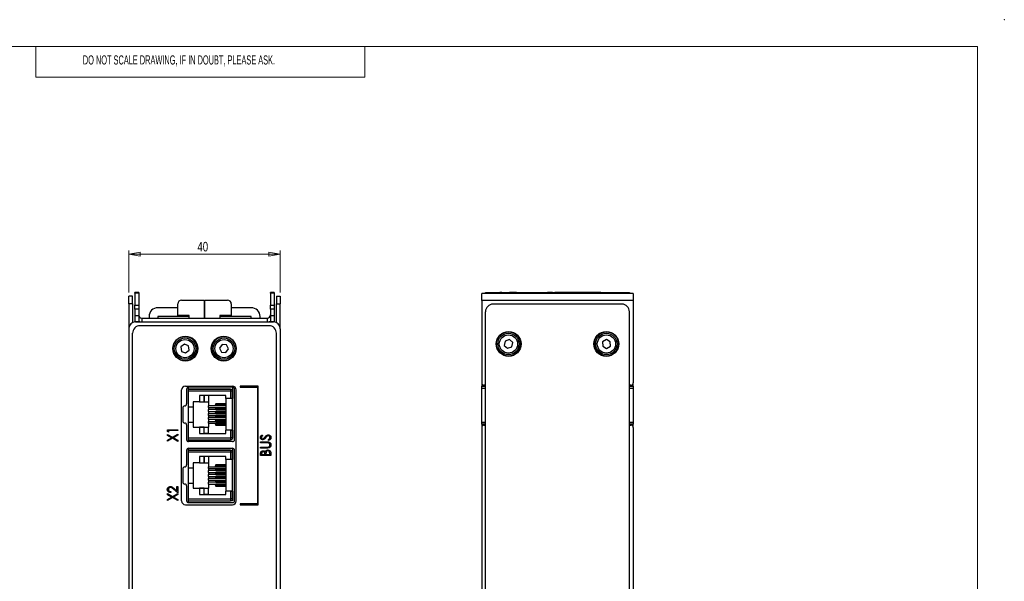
# Paper-space layout 'Sheet2' of a CAD drawing. Header units: millimetres. Extents: x 0 to 420, y 0 to 297.
# Tile 7 of 7: x 163 to 420, y 150 to 297. Entities that reach past the tile are written whole.
import ezdxf

# ---------------------------------------------------------------- set-up
doc = ezdxf.new("R2010")
doc.units = ezdxf.units.MM
doc.header["$PDSIZE"] = -1
doc.styles.add('SLDTEXTSTYLE0', font='TXT', dxfattribs={"width": 0.605})
doc.styles.add('SLDTEXTSTYLE1', font='TXT', dxfattribs={"width": 0.75})
doc.dimstyles.new('SLDDIMSTYLE1', dxfattribs={"dimtxt": 2.5, "dimasz": 3, "dimexe": 0, "dimexo": 0.0625, "dimtad": 1, "dimdec": 0, "dimrnd": 1e-09, "dimzin": 12, "dimdsep": 46, "dimtxsty": 'SLDTEXTSTYLE1', "dimblk1": 'CLOSED', "dimblk2": 'CLOSED', "dimsah": 1, "dimcen": 0.09, "dimadec": 0, "dimazin": 3, "dimtfac": 1, "dimtofl": 0, "dimtmove": 0, "dimatfit": 3, "dimldrblk": 'CLOSED', "dimfxl": 1, "dimfrac": 2, "dimtolj": 1, "dimtzin": 12, "dimarcsym": 0})

# ---------------------------------------------------------------- blocks, each defined once
blk = doc.blocks.new('_Closed')
at = {"color": 0, "linetype": 'ByBlock', "lineweight": -2}
for p, q in [((-1, 0.166667), (0, 0)), ((-1, 0.166667), (-1, -0.166667)), ((0, 0), (-1, -0.166667)), ((0, 0), (-1, 0))]:
    blk.add_line(p, q, dxfattribs=at)
blk = doc.blocks.new('_D_5')
at = {"color": 7, "linetype": 'Continuous', "lineweight": 0}
for p, q in [((191.28, 225.73), (191.28, 236.71)), ((230.87, 225.73), (230.87, 236.71)), ((191.28, 235.71), (230.87, 235.71))]:
    blk.add_line(p, q, dxfattribs=at)
at = {"color": 7, "linetype": 'Continuous', "lineweight": 18, "xscale": 3, "yscale": 3}
for p, rotation in [((191.28, 235.71, 2.32), 180.0022297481), ((230.87, 235.71, 2.32), 0.0022297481)]:
    blk.add_blockref('_Closed', p, dxfattribs=dict(at, rotation=rotation))
at = {"color": 7, "linetype": 'Continuous', "lineweight": 18, "insert": (209.23, 238.93), "char_height": 2.5, "attachment_point": 1, "rotation": 0.0022, "style": 'SLDTEXTSTYLE1'}
blk.add_mtext('40', dxfattribs=at)

psp = doc.layouts.new('Sheet2')

# ---------------------------------------------------------------- linework, layer by layer
at = {"color": 7, "linetype": 'Continuous', "lineweight": 18}
for p, q in [((413, 290), (7, 290)), ((167, 290), (167, 282)), ((253, 290), (253, 282)), ((413, 290), (413, 7)), ((253, 282), (167, 282))]:
    psp.add_line(p, q, dxfattribs=at)
at = {"color": 7, "linetype": 'Continuous', "lineweight": 25}
for p, q in [((192.28, 224.73), (191.28, 224.73)), ((191.28, 222.73), (191.28, 224.73)), ((192.28, 222.73), (192.28, 224.73)), ((193.88, 225.71), (192.88, 225.71)), ((192.88, 225.52), (192.88, 225.71)), ((193.88, 225.52), (192.88, 225.52)), ((192.88, 225.52), (192.88, 222.43)), ((193.88, 225.71), (193.88, 225.52)), ((193.88, 225.52), (193.88, 222.43)), ((229.28, 225.71), (228.28, 225.71)), ((228.28, 225.52), (228.28, 225.71)), ((229.28, 225.52), (228.28, 225.52)), ((228.28, 225.52), (228.28, 222.43)), ((229.28, 225.71), (229.28, 225.52)), ((229.28, 225.52), (229.28, 222.43)), ((229.87, 224.73), (230.87, 224.73)), ((229.87, 224.73), (229.87, 222.73)), ((230.87, 224.73), (230.87, 222.73)), ((323.08, 225.45), (283.48, 225.45)), ((283.48, 223.65), (283.48, 225.45)), ((284.48, 225.45), (284.48, 225.7)), ((284.48, 225.7), (286.48, 225.7)), ((284.48, 225.7), (296.18, 225.7)), ((284.48, 225.7), (284.48, 225.7)), ((286.48, 225.7), (286.48, 225.45)), ((286.48, 225.7), (320.08, 225.7)), ((288.55, 225.71), (288.26, 225.71)), ((288.26, 225.71), (288.26, 225.7)), ((288.55, 225.71), (288.55, 225.7)), ((288.76, 225.71), (288.55, 225.71)), ((288.76, 225.71), (288.76, 225.7)), ((289.51, 225.71), (289.51, 225.7)), ((290.09, 225.71), (290.09, 225.7)), ((290.71, 225.71), (290.71, 225.7)), ((290.99, 225.71), (290.71, 225.71)), ((290.99, 225.71), (290.99, 225.7)), ((291.16, 225.71), (290.99, 225.71)), ((291.16, 225.71), (291.16, 225.7)), ((292.22, 225.71), (291.16, 225.71)), ((292.22, 225.71), (292.22, 225.7)), ((292.58, 225.71), (292.22, 225.71)), ((292.58, 225.71), (292.58, 225.7)), ((293.07, 225.71), (293.07, 225.7)), ((294.62, 225.71), (294.62, 225.7)), ((296.16, 225.71), (296.16, 225.7)), ((296.18, 225.71), (296.18, 225.7)), ((296.18, 225.71), (296.43, 225.71)), ((296.43, 225.71), (296.43, 225.7)), ((296.43, 225.71), (298.68, 225.71)), ((298.68, 225.71), (298.68, 225.7)), ((298.68, 225.71), (298.93, 225.71)), ((298.93, 225.71), (298.93, 225.7)), ((298.93, 225.71), (300.43, 225.71)), ((300.43, 225.71), (300.43, 225.7)), ((300.43, 225.71), (300.68, 225.71)), ((300.68, 225.71), (300.68, 225.7)), ((301.96, 225.71), (300.68, 225.71)), ((300.68, 225.7), (302.55, 225.7)), ((301.96, 225.71), (301.96, 225.7)), ((302.02, 225.71), (301.96, 225.71)), ((302.02, 225.71), (302.02, 225.7)), ((302.61, 225.7), (302.61, 225.7)), ((303.15, 225.7), (302.61, 225.7)), ((303.15, 225.7), (303.15, 225.7)), ((303.39, 225.7), (303.15, 225.7)), ((303.39, 225.7), (303.39, 225.7)), ((303.93, 225.7), (303.39, 225.7)), ((303.93, 225.7), (303.93, 225.7)), ((304.07, 225.7), (303.93, 225.7)), ((304.07, 225.7), (304.07, 225.7)), ((304.15, 225.7), (304.07, 225.7)), ((304.43, 225.7), (304.15, 225.7)), ((304.15, 225.7), (304.15, 225.7)), ((304.43, 225.7), (304.43, 225.7)), ((305.09, 225.7), (304.43, 225.7)), ((305.09, 225.7), (305.09, 225.7)), ((305.74, 225.7), (305.09, 225.7)), ((305.74, 225.7), (305.74, 225.7)), ((306.02, 225.7), (305.74, 225.7)), ((306.02, 225.7), (306.02, 225.7)), ((306.41, 225.7), (306.02, 225.7)), ((306.41, 225.7), (306.41, 225.7)), ((306.65, 225.7), (306.41, 225.7)), ((306.65, 225.7), (306.65, 225.7)), ((306.79, 225.7), (306.65, 225.7)), ((306.79, 225.7), (306.79, 225.7)), ((307.67, 225.7), (306.79, 225.7)), ((307.67, 225.7), (307.67, 225.7)), ((307.97, 225.7), (307.67, 225.7)), ((307.97, 225.7), (307.97, 225.7)), ((308.04, 225.7), (307.97, 225.7)), ((308.04, 225.7), (308.04, 225.7)), ((308.29, 225.7), (308.04, 225.7)), ((308.57, 225.7), (308.29, 225.7)), ((308.29, 225.7), (308.29, 225.7)), ((308.57, 225.7), (308.57, 225.7)), ((309.23, 225.7), (308.57, 225.7)), ((309.23, 225.7), (309.23, 225.7)), ((309.88, 225.7), (309.23, 225.7)), ((309.88, 225.7), (309.88, 225.7)), ((310.16, 225.7), (309.88, 225.7)), ((310.16, 225.7), (310.16, 225.7)), ((310.34, 225.7), (310.16, 225.7)), ((310.34, 225.7), (310.34, 225.7)), ((312.01, 225.7), (310.34, 225.7)), ((312.01, 225.7), (312.01, 225.7)), ((312.02, 225.7), (312.02, 225.7)), ((312.9, 225.7), (312.02, 225.7)), ((312.9, 225.7), (312.9, 225.7)), ((312.98, 225.7), (312.9, 225.7)), ((312.98, 225.7), (312.98, 225.7)), ((313.86, 225.7), (312.98, 225.7)), ((313.86, 225.7), (313.86, 225.7)), ((314.11, 225.7), (313.86, 225.7)), ((314.11, 225.7), (314.11, 225.7)), ((314.35, 225.7), (314.11, 225.7)), ((314.35, 225.7), (314.35, 225.7)), ((314.58, 225.7), (314.35, 225.7)), ((314.58, 225.7), (314.58, 225.7)), ((314.65, 225.7), (322.08, 225.7)), ((320.08, 225.45), (320.08, 225.7)), ((320.08, 225.7), (322.08, 225.7)), ((322.08, 225.7), (322.08, 225.45)), ((322.08, 225.7), (322.08, 225.7)), ((323.08, 225.45), (323.08, 223.65)), ((192.28, 222.73), (191.28, 222.73)), ((191.28, 222.73), (191.28, 216.35)), ((192.28, 222.73), (192.28, 217.85)), ((192.88, 222.43), (193.88, 222.43)), ((192.88, 221.32), (192.88, 222.43)), ((193.88, 221.32), (192.88, 221.32)), ((192.88, 221.32), (192.88, 219.73)), ((193.88, 222.43), (193.88, 221.32)), ((193.88, 221.32), (193.88, 219.73)), ((204.08, 221.73), (198.88, 221.73)), ((204.08, 219.73), (204.08, 222.73)), ((205.08, 223.73), (210.98, 223.73)), ((210.98, 223.73), (210.98, 219.03)), ((211.17, 221.73), (210.98, 221.73)), ((211.17, 221.43), (210.98, 221.43)), ((211.17, 219.03), (211.17, 223.73)), ((211.17, 223.73), (217.08, 223.73)), ((218.08, 222.73), (218.08, 219.73)), ((223.28, 221.73), (218.08, 221.73)), ((228.28, 222.43), (229.28, 222.43)), ((228.28, 221.32), (228.28, 222.43)), ((229.28, 221.32), (228.28, 221.32)), ((228.28, 221.32), (228.28, 219.73)), ((229.28, 222.43), (229.28, 221.32)), ((229.28, 221.32), (229.28, 219.73)), ((229.87, 222.73), (230.87, 222.73)), ((229.87, 217.85), (229.87, 222.73)), ((230.87, 216.35), (230.87, 222.73)), ((283.48, 223.65), (283.48, 202.05)), ((323.08, 223.65), (283.48, 223.65)), ((320.08, 222.65), (286.48, 222.65)), ((323.08, 223.65), (323.08, 202.05)), ((192.88, 219.73), (193.88, 219.73)), ((192.88, 219.73), (192.88, 218.09)), ((193.88, 219.73), (193.88, 218.09)), ((194.68, 219.03), (194.68, 218.03)), ((194.68, 219.03), (227.48, 219.03)), ((196.58, 219.43), (196.58, 219.03)), ((198.88, 219.43), (198.88, 219.03)), ((207.08, 219.43), (198.88, 219.43)), ((207.08, 219.73), (204.08, 219.73)), ((207.08, 219.03), (207.08, 219.73)), ((211.17, 219.43), (210.98, 219.43)), ((218.08, 219.73), (215.08, 219.73)), ((215.08, 219.73), (215.08, 219.03)), ((223.28, 219.43), (215.08, 219.43)), ((223.28, 219.03), (223.28, 219.43)), ((225.58, 219.03), (225.58, 219.43)), ((227.48, 219.03), (227.48, 218.03)), ((228.28, 219.73), (229.28, 219.73)), ((228.28, 219.73), (228.28, 218.09)), ((229.28, 219.73), (229.28, 218.09)), ((284.48, 102.25), (284.48, 220.65)), ((322.08, 102.25), (322.08, 220.65)), ((191.28, 216.23), (191.28, 126.83)), ((192.88, 218.09), (193.88, 218.09)), ((192.88, 218.03), (192.88, 218.09)), ((193.08, 218.03), (229.08, 218.03)), ((193.88, 218.09), (193.88, 218.03)), ((227.88, 217.03), (194.28, 217.03)), ((228.28, 218.09), (229.28, 218.09)), ((228.28, 218.03), (228.28, 218.09)), ((229.28, 218.09), (229.28, 218.03)), ((230.88, 216.23), (230.88, 126.83)), ((192.28, 96.63), (192.28, 215.03)), ((229.88, 96.63), (229.88, 215.03)), ((205.81, 212.18), (204.91, 211.46)), ((204.91, 211.46), (205.08, 210.31)), ((206.88, 211.75), (205.81, 212.18)), ((207.06, 210.61), (206.88, 211.75)), ((215.67, 212.07), (215.02, 211.12)), ((215.02, 211.12), (215.53, 210.08)), ((216.82, 211.99), (215.67, 212.07)), ((216.68, 210), (217.32, 210.95)), ((217.32, 210.95), (216.82, 211.99)), ((289.62, 213.01), (289.39, 211.88)), ((289.39, 211.88), (290.25, 211.12)), ((290.71, 213.38), (289.62, 213.01)), ((290.25, 211.12), (291.35, 211.48)), ((291.58, 212.62), (290.71, 213.38)), ((291.35, 211.48), (291.58, 212.62)), ((316.05, 213.4), (315.06, 212.81)), ((315.06, 212.81), (315.09, 211.65)), ((315.09, 211.65), (316.1, 211.1)), ((317.06, 212.85), (316.05, 213.4)), ((316.1, 211.1), (317.09, 211.69)), ((317.09, 211.69), (317.06, 212.85)), ((205.08, 210.31), (206.15, 209.89)), ((206.15, 209.89), (207.06, 210.61)), ((215.53, 210.08), (216.68, 210)), ((206.08, 201.23), (218.38, 201.23)), ((206.91, 200.42), (206.91, 200.92)), ((218.41, 200.92), (206.91, 200.92)), ((218.41, 200.92), (218.41, 199.92)), ((225.13, 201.23), (220.38, 201.23)), ((220.38, 201.23), (220.38, 200.98)), ((220.38, 200.98), (224.88, 200.98)), ((224.88, 200.98), (224.88, 170.48)), ((225.13, 170.23), (225.13, 201.23)), ((283.48, 201.98), (283.48, 201.25)), ((283.48, 201.25), (284.48, 201.25)), ((283.48, 200.65), (283.48, 201.25)), ((283.48, 191.85), (283.48, 200.65)), ((284.48, 201.45), (284.08, 201.45)), ((322.48, 201.45), (322.08, 201.45)), ((322.08, 201.25), (323.07, 201.25)), ((323.07, 201.25), (323.07, 201.98)), ((323.07, 201.25), (323.07, 200.65)), ((323.07, 200.65), (323.07, 191.85)), ((205.08, 171.23), (205.08, 200.23)), ((206.41, 200.42), (206.41, 196.57)), ((206.91, 199.92), (206.91, 200.42)), ((217.91, 200.42), (206.91, 200.42)), ((206.91, 200.42), (208.11, 200.42)), ((206.91, 200.42), (208.11, 200.42)), ((206.91, 200.42), (217.91, 200.42)), ((217.91, 199.92), (206.91, 199.92)), ((206.91, 195.85), (206.91, 199.92)), ((208.11, 200.42), (208.11, 200.42)), ((216.61, 198.77), (209.76, 198.77)), ((209.76, 198.77), (209.76, 197.12)), ((209.76, 198.77), (209.76, 197.12)), ((210.98, 198.77), (210.98, 197.12)), ((210.98, 197.12), (210.98, 198.77)), ((212.11, 198.77), (212.11, 197.12)), ((216.61, 197.96), (216.61, 198.77)), ((217.91, 200.42), (217.91, 199.92)), ((217.91, 200.42), (217.91, 200.42)), ((218.41, 199.92), (217.91, 199.92)), ((217.91, 199.92), (217.91, 197.96)), ((218.41, 199.92), (218.41, 197.96)), ((218.41, 199.92), (218.41, 199.92)), ((218.41, 187.72), (218.41, 199.92)), ((218.91, 187.22), (218.91, 200.42)), ((219.38, 171.23), (219.38, 200.23)), ((205.41, 195.57), (205.41, 192.08)), ((206.91, 191.79), (206.91, 195.85)), ((206.91, 195.85), (208.11, 195.85)), ((209.76, 197.12), (208.11, 197.12)), ((208.11, 197.12), (208.11, 195.85)), ((208.11, 195.85), (208.11, 191.79)), ((209.76, 197.12), (209.76, 197.12)), ((209.76, 197.12), (210.98, 197.12)), ((210.98, 197.12), (210.98, 197.12)), ((210.98, 197.12), (212.11, 197.12)), ((212.11, 197.12), (212.11, 196.1)), ((216.61, 196.1), (212.11, 196.1)), ((212.11, 195.61), (212.11, 196.1)), ((212.11, 195.61), (216.61, 195.61)), ((212.11, 195.61), (212.11, 195.08)), ((216.61, 196.36), (213.86, 196.36)), ((216.61, 196.59), (214.07, 196.59)), ((214.07, 196.13), (216.61, 196.13)), ((216.61, 195.58), (214.07, 195.58)), ((217.91, 197.96), (216.61, 197.96)), ((216.61, 197.96), (216.61, 189.68)), ((218.41, 197.96), (217.91, 197.96)), ((218.41, 189.68), (218.41, 197.96)), ((216.61, 195.08), (212.11, 195.08)), ((212.11, 194.6), (212.11, 195.08)), ((212.11, 194.6), (216.61, 194.6)), ((212.11, 194.6), (212.11, 194.07)), ((212.11, 193.58), (212.11, 194.07)), ((212.11, 194.07), (216.61, 194.07)), ((212.11, 193.58), (216.61, 193.58)), ((212.11, 193.58), (212.11, 193.05)), ((216.61, 193.05), (212.11, 193.05)), ((212.11, 192.56), (212.11, 193.05)), ((216.61, 195.35), (213.86, 195.35)), ((216.61, 194.33), (213.86, 194.33)), ((216.61, 193.32), (213.86, 193.32)), ((214.07, 195.12), (216.61, 195.12)), ((216.61, 194.56), (214.07, 194.56)), ((214.07, 194.1), (216.61, 194.1)), ((216.61, 193.55), (214.07, 193.55)), ((214.07, 193.09), (216.61, 193.09)), ((206.41, 191.08), (206.41, 187.22)), ((206.91, 187.72), (206.91, 191.79)), ((206.91, 191.79), (208.11, 191.79)), ((208.11, 191.79), (208.11, 190.52)), ((208.11, 190.52), (209.76, 190.52)), ((208.11, 190.52), (208.11, 190.52)), ((208.11, 190.52), (208.11, 190.52)), ((208.11, 190.52), (212.11, 190.52)), ((209.76, 190.52), (209.76, 188.87)), ((210.98, 190.52), (209.76, 190.52)), ((209.76, 190.52), (209.76, 190.52)), ((209.76, 190.52), (209.76, 188.87)), ((210.98, 190.52), (212.11, 190.52)), ((210.98, 190.52), (210.98, 190.52)), ((210.98, 188.87), (210.98, 190.52)), ((210.98, 188.87), (210.98, 190.52)), ((212.11, 192.56), (216.61, 192.56)), ((212.11, 192.56), (212.11, 192.03)), ((212.11, 192.03), (216.61, 192.03)), ((212.11, 191.55), (212.11, 192.03)), ((212.11, 191.55), (216.61, 191.55)), ((212.11, 191.55), (212.11, 190.52)), ((212.11, 188.87), (212.11, 190.52)), ((216.61, 192.3), (213.86, 192.3)), ((216.61, 191.28), (213.86, 191.28)), ((216.61, 192.53), (214.07, 192.53)), ((214.07, 192.07), (216.61, 192.07)), ((216.61, 191.51), (214.07, 191.51)), ((214.07, 191.05), (216.61, 191.05)), ((283.48, 191.25), (283.48, 191.85)), ((284.48, 191.25), (283.48, 191.25)), ((283.48, 191.25), (283.48, 190.52)), ((283.48, 190.45), (283.48, 101.05)), ((284.08, 191.05), (284.48, 191.05)), ((323.07, 191.25), (322.08, 191.25)), ((322.08, 191.05), (322.48, 191.05)), ((323.07, 191.85), (323.07, 191.25)), ((323.07, 190.52), (323.07, 191.25)), ((323.08, 190.45), (323.08, 101.05)), ((201.43, 189.37), (201.43, 189.84)), ((201.43, 189.84), (204.08, 189.84)), ((201.7, 189.23), (201.43, 189.37)), ((201.43, 188.35), (201.43, 188.63)), ((201.43, 188.63), (202.72, 187.88)), ((202.49, 187.74), (201.43, 188.35)), ((204.08, 189.6), (201.7, 189.6)), ((201.7, 189.6), (201.7, 189.23)), ((202.72, 187.88), (204.08, 188.67)), ((204.08, 188.39), (202.96, 187.74)), ((204.08, 189.84), (204.08, 189.6)), ((204.08, 188.67), (204.08, 188.39)), ((209.76, 188.87), (216.61, 188.87)), ((209.76, 188.87), (210.98, 188.87)), ((209.76, 188.87), (209.76, 188.87)), ((210.98, 188.87), (210.98, 188.87)), ((212.11, 188.87), (210.98, 188.87)), ((212.11, 188.87), (216.61, 188.87)), ((217.91, 189.68), (216.61, 189.68)), ((216.61, 188.87), (216.61, 189.68)), ((218.41, 189.68), (216.61, 189.68)), ((216.61, 189.68), (216.61, 189.68)), ((217.91, 189.68), (217.91, 187.72)), ((217.91, 189.68), (218.41, 189.68)), ((218.41, 189.68), (218.41, 189.68)), ((218.41, 189.68), (218.41, 187.72)), ((226.11, 188.45), (226.27, 188.25)), ((201.43, 187.12), (202.49, 187.74)), ((202.72, 187.6), (201.43, 186.84)), ((201.43, 186.84), (201.43, 187.12)), ((204.08, 186.8), (202.72, 187.6)), ((202.96, 187.74), (204.08, 187.08)), ((204.08, 187.08), (204.08, 186.8)), ((206.91, 187.72), (217.91, 187.72)), ((206.91, 187.22), (206.91, 187.72)), ((206.91, 186.72), (206.91, 187.22)), ((206.91, 187.22), (217.91, 187.22)), ((206.91, 187.22), (208.11, 187.22)), ((218.41, 186.72), (206.91, 186.72)), ((218.41, 187.72), (217.91, 187.72)), ((217.91, 187.72), (217.91, 187.22)), ((218.35, 187.5), (218.35, 187.5)), ((218.41, 187.63), (218.4, 187.63)), ((218.41, 187.72), (218.41, 187.72)), ((218.41, 187.72), (218.41, 187.63)), ((225.73, 186.45), (225.73, 186.68)), ((225.73, 186.68), (227.33, 186.68)), ((227.32, 186.45), (225.73, 186.45)), ((225.73, 185.06), (225.73, 185.29)), ((225.73, 185.29), (227.32, 185.29)), ((227.87, 187.06), (227.73, 187.27)), ((206.41, 184.49), (206.41, 180.63)), ((206.91, 184.49), (206.91, 184.99)), ((206.91, 184.99), (218.41, 184.99)), ((206.91, 183.99), (206.91, 184.49)), ((217.91, 184.49), (206.91, 184.49)), ((206.91, 184.49), (208.11, 184.49)), ((206.91, 184.49), (208.11, 184.49)), ((206.91, 184.49), (217.91, 184.49)), ((217.91, 183.99), (206.91, 183.99)), ((206.91, 179.92), (206.91, 183.99)), ((208.11, 184.49), (208.11, 184.49)), ((216.61, 182.84), (209.76, 182.84)), ((209.76, 182.84), (209.76, 181.19)), ((209.76, 182.84), (209.76, 181.19)), ((210.98, 181.19), (210.98, 182.84)), ((210.98, 182.84), (210.98, 181.19)), ((212.11, 182.84), (212.11, 181.19)), ((216.61, 182.03), (216.61, 182.84)), ((217.91, 184.49), (217.91, 183.99)), ((217.91, 184.49), (217.91, 184.49)), ((218.41, 183.99), (217.91, 183.99)), ((217.91, 183.99), (217.91, 182.03)), ((218.41, 184.99), (218.41, 183.99)), ((218.41, 183.99), (218.41, 182.03)), ((218.41, 183.99), (218.41, 183.99)), ((218.41, 171.79), (218.41, 183.99)), ((218.91, 171.29), (218.91, 184.49)), ((227.33, 185.06), (225.73, 185.06)), ((225.73, 183.09), (225.73, 183.57)), ((228.38, 183.09), (225.73, 183.09)), ((226, 183.61), (226, 183.33)), ((226, 183.33), (226.85, 183.33)), ((226.85, 183.33), (226.85, 183.47)), ((227.12, 183.46), (227.12, 183.33)), ((227.12, 183.33), (228.11, 183.33)), ((228.11, 183.33), (228.11, 183.63)), ((228.38, 183.76), (228.38, 183.09)), ((209.76, 181.19), (208.11, 181.19)), ((208.11, 181.19), (208.11, 179.92)), ((209.76, 181.19), (209.76, 181.19)), ((209.76, 181.19), (210.98, 181.19)), ((210.98, 181.19), (210.98, 181.19)), ((210.98, 181.19), (212.11, 181.19)), ((212.11, 181.19), (212.11, 180.16)), ((212.11, 179.68), (212.11, 180.16)), ((212.11, 180.16), (216.61, 180.16)), ((216.61, 180.43), (213.86, 180.43)), ((216.61, 180.66), (214.07, 180.66)), ((214.07, 180.2), (216.61, 180.2)), ((217.91, 182.03), (216.61, 182.03)), ((216.61, 182.03), (216.61, 173.75)), ((218.41, 182.03), (217.91, 182.03)), ((218.41, 173.75), (218.41, 182.03)), ((218.41, 182.03), (218.41, 182.03)), ((205.41, 179.63), (205.41, 176.14)), ((206.91, 175.86), (206.91, 179.92)), ((206.91, 179.92), (208.11, 179.92)), ((208.11, 179.92), (208.11, 175.86)), ((212.11, 179.68), (216.61, 179.68)), ((212.11, 179.68), (212.11, 179.15)), ((216.61, 179.15), (212.11, 179.15)), ((212.11, 178.66), (212.11, 179.15)), ((212.11, 178.66), (216.61, 178.66)), ((212.11, 178.66), (212.11, 178.13)), ((216.61, 178.13), (212.11, 178.13)), ((212.11, 177.65), (212.11, 178.13)), ((212.11, 177.65), (216.61, 177.65)), ((212.11, 177.65), (212.11, 177.12)), ((216.61, 179.41), (213.86, 179.41)), ((216.61, 178.4), (213.86, 178.4)), ((216.61, 179.64), (214.07, 179.64)), ((214.07, 179.18), (216.61, 179.18)), ((216.61, 178.63), (214.07, 178.63)), ((214.07, 178.17), (216.61, 178.17)), ((216.61, 177.61), (214.07, 177.61)), ((203.81, 175.02), (204.08, 175.02)), ((203.81, 173.91), (203.81, 175.02)), ((204.08, 175.02), (204.08, 173.35)), ((206.41, 175.14), (206.41, 171.29)), ((206.91, 171.79), (206.91, 175.86)), ((206.91, 175.86), (208.11, 175.86)), ((208.11, 175.86), (208.11, 174.59)), ((216.61, 177.12), (212.11, 177.12)), ((212.11, 176.63), (212.11, 177.12)), ((212.11, 176.63), (216.61, 176.63)), ((212.11, 176.63), (212.11, 176.1)), ((216.61, 176.1), (212.11, 176.1)), ((212.11, 175.61), (212.11, 176.1)), ((212.11, 175.61), (216.61, 175.61)), ((212.11, 175.61), (212.11, 174.59)), ((216.61, 177.38), (213.86, 177.38)), ((216.61, 176.36), (213.86, 176.36)), ((216.61, 175.35), (213.86, 175.35)), ((214.07, 177.15), (216.61, 177.15)), ((216.61, 176.59), (214.07, 176.59)), ((214.07, 176.13), (216.61, 176.13)), ((216.61, 175.58), (214.07, 175.58)), ((214.07, 175.12), (216.61, 175.12)), ((201.43, 173.13), (202.72, 172.38)), ((201.43, 172.85), (201.43, 173.13)), ((202.49, 172.24), (201.43, 172.85)), ((202.25, 173.66), (202.25, 173.42)), ((202.72, 172.38), (204.08, 173.17)), ((204.08, 172.89), (202.96, 172.24)), ((204.08, 173.35), (202.98, 174.29)), ((203.11, 174.5), (203.81, 173.91)), ((204.08, 173.17), (204.08, 172.89)), ((208.11, 174.59), (209.76, 174.59)), ((208.11, 174.59), (208.11, 174.59)), ((208.11, 174.59), (212.11, 174.59)), ((209.76, 174.59), (209.76, 172.94)), ((209.76, 174.59), (209.76, 172.94)), ((209.76, 174.59), (209.76, 174.59)), ((210.98, 174.59), (209.76, 174.59)), ((209.76, 172.94), (216.61, 172.94)), ((209.76, 172.94), (210.98, 172.94)), ((209.76, 172.94), (209.76, 172.94)), ((210.98, 174.59), (212.11, 174.59)), ((210.98, 174.59), (210.98, 174.59)), ((210.98, 172.94), (210.98, 174.59)), ((210.98, 172.94), (210.98, 174.59)), ((210.98, 172.94), (210.98, 172.94)), ((212.11, 172.94), (210.98, 172.94)), ((212.11, 172.94), (212.11, 174.59)), ((212.11, 172.94), (216.61, 172.94)), ((217.91, 173.75), (216.61, 173.75)), ((216.61, 172.94), (216.61, 173.75)), ((218.41, 173.75), (216.61, 173.75)), ((217.91, 173.75), (217.91, 171.79)), ((217.91, 173.75), (218.41, 173.75)), ((218.41, 173.75), (218.41, 171.79)), ((201.43, 171.62), (202.49, 172.24)), ((202.72, 172.1), (201.43, 171.34)), ((201.43, 171.34), (201.43, 171.62)), ((204.08, 171.3), (202.72, 172.1)), ((202.96, 172.24), (204.08, 171.58)), ((204.08, 171.58), (204.08, 171.3)), ((206.08, 170.23), (218.38, 170.23)), ((206.91, 171.79), (217.91, 171.79)), ((206.91, 171.29), (206.91, 171.79)), ((206.91, 170.79), (206.91, 171.29)), ((206.91, 171.29), (217.91, 171.29)), ((206.91, 171.29), (208.11, 171.29)), ((206.91, 170.79), (218.41, 170.79)), ((206.91, 170.79), (218.41, 170.79)), ((218.41, 171.79), (217.91, 171.79)), ((217.91, 171.79), (217.91, 171.29)), ((218.41, 171.29), (217.98, 171.29)), ((218.35, 171.57), (218.35, 171.57)), ((218.41, 171.79), (218.41, 171.79)), ((218.41, 171.79), (218.41, 171.29)), ((220.38, 170.48), (220.38, 170.23)), ((224.88, 170.48), (220.38, 170.48)), ((220.38, 170.23), (225.13, 170.23))]:
    psp.add_line(p, q, dxfattribs=at)
at = {"color": 8, "linetype": 'Continuous', "lineweight": 25}
for p, q in [((284.48, 200.65), (283.48, 200.65)), ((323.07, 200.65), (322.08, 200.65)), ((283.48, 191.85), (284.48, 191.85)), ((322.08, 191.85), (323.07, 191.85))]:
    psp.add_line(p, q, dxfattribs=at)
at = {"color": 7, "linetype": 'Continuous', "lineweight": 25}
for centre, radius in [((206.08, 211.03), 3.25), ((205.98, 211.03), 3.15), ((205.98, 211.03), 2.79), ((216.08, 211.03), 3.25), ((216.17, 211.03), 3.15), ((216.17, 211.03), 2.79), ((290.53, 212.25), 3.25), ((290.48, 212.25), 3.15), ((290.48, 212.25), 2.79), ((290.48, 212.25), 2.39), ((316.03, 212.25), 3.25), ((316.07, 212.25), 3.15), ((316.07, 212.25), 2.79), ((316.07, 212.25), 2.39), ((205.98, 211.03), 2.39), ((216.17, 211.03), 2.39)]:
    psp.add_circle(centre, radius, dxfattribs=at)
for centre, radius, start, end in [((198.88, 219.43), 2.3, 90, 180), ((205.08, 222.73), 1, 90, 180), ((217.08, 222.73), 1, 0, 90), ((223.28, 219.43), 2.3, 0, 90), ((286.48, 220.65), 2, 90, 180), ((320.08, 220.65), 2, 0, 90), ((194.68, 219.83), 0.8, 180, 270), ((227.48, 219.83), 0.8, 270, 0), ((193.08, 216.23), 1.8, 90, 180), ((194.28, 215.03), 2, 90, 180), ((194.68, 219.83), 1.8, 243.6122, 270), ((227.48, 219.83), 1.8, 270, 296.3878), ((227.88, 215.03), 2, 0, 90), ((229.08, 216.23), 1.8, 0, 90), ((206.08, 200.23), 1, 90, 180), ((206.91, 200.42), 0.5, 90, 180), ((218.38, 200.23), 1, 0, 90), ((218.41, 200.42), 0.5, 0, 90), ((284.08, 202.05), 0.6, 180, 270), ((322.48, 202.05), 0.6, 270, 0), ((217.91, 199.92), 0.5, 0, 90), ((217.91, 199.92), 0.5, 0, 90), ((205.91, 195.57), 0.5, 90, 180), ((205.91, 196.57), 0.5, 270, 0), ((214.08, 196.37), 0.22, 92.9522, 182.6752), ((214.08, 196.35), 0.22, 177.3248, 267.0474), ((214.08, 195.36), 0.22, 92.952, 182.6754), ((214.08, 195.34), 0.22, 177.3248, 267.0474), ((214.08, 194.34), 0.22, 92.9517, 182.6757), ((214.08, 194.32), 0.22, 177.3243, 267.0483), ((214.08, 193.33), 0.22, 92.9517, 182.6757), ((214.08, 193.31), 0.22, 177.3243, 267.0483), ((205.91, 192.08), 0.5, 180, 270), ((205.91, 191.08), 0.5, 0, 90), ((214.08, 192.31), 0.22, 92.9517, 182.6757), ((214.08, 192.29), 0.22, 177.3243, 267.0483), ((214.08, 191.29), 0.22, 92.9526, 182.6752), ((214.08, 191.27), 0.22, 177.3246, 267.048), ((284.08, 190.45), 0.6, 90, 180), ((322.48, 190.45), 0.6, 0, 90), ((206.91, 187.22), 0.5, 180, 270), ((217.91, 187.72), 0.5, 270, 0), ((217.91, 187.72), 0.5, 333.4349, 0), ((218.41, 187.22), 0.5, 270, 0), ((206.91, 184.49), 0.5, 90, 180), ((217.91, 183.99), 0.5, 0, 90), ((217.91, 183.99), 0.5, 0, 90), ((218.41, 184.49), 0.5, 0, 90), ((205.91, 179.63), 0.5, 90, 180), ((205.91, 180.63), 0.5, 270, 0), ((214.08, 180.44), 0.22, 92.9522, 182.6752), ((214.08, 180.42), 0.22, 177.3239, 267.0488), ((214.08, 179.42), 0.22, 92.9531, 182.6743), ((214.08, 179.4), 0.22, 177.3249, 267.0469), ((214.08, 178.41), 0.22, 92.9512, 182.6761), ((214.08, 178.39), 0.22, 177.3248, 267.0478), ((214.08, 177.39), 0.22, 92.9522, 182.6752), ((205.91, 176.14), 0.5, 180, 270), ((205.91, 175.14), 0.5, 0, 90), ((214.08, 177.37), 0.22, 177.3239, 267.0488), ((214.08, 176.38), 0.22, 92.9512, 182.6761), ((214.08, 176.35), 0.22, 177.3248, 267.0478), ((214.08, 175.36), 0.22, 92.9522, 182.6752), ((214.08, 175.34), 0.22, 177.3239, 267.0488), ((206.08, 171.23), 1, 180, 270), ((206.91, 171.29), 0.5, 180, 270), ((217.91, 171.79), 0.5, 270, 0), ((217.91, 171.79), 0.5, 333.4349, 0), ((218.38, 171.23), 1, 270, 0), ((218.41, 171.29), 0.5, 270, 0), ((218.41, 171.29), 0.5, 270, 0)]:
    psp.add_arc(centre, radius, start, end, dxfattribs=at)
for points, knots in [([(210.98, 220.71), (210.99, 220.71), (211.05, 220.72), (211.11, 220.71), (211.17, 220.7)], [0, 0, 0, 0, 0.095362, 1, 1, 1, 1]), ([(225.66, 187.81), (225.66, 187.84), (225.67, 187.9), (225.69, 187.98), (225.72, 188.06), (225.75, 188.12), (225.79, 188.17), (225.82, 188.21), (225.85, 188.25), (225.9, 188.29), (225.94, 188.33), (225.99, 188.37), (226.05, 188.41), (226.09, 188.43), (226.11, 188.45)], [0, 0, 0, 0, 0.103822, 0.205919, 0.309231, 0.415653, 0.47222, 0.532858, 0.597819, 0.667857, 0.743177, 0.823448, 0.908942, 1, 1, 1, 1]), ([(226.28, 187.23), (226.25, 187.23), (226.2, 187.23), (226.12, 187.24), (226.04, 187.27), (225.97, 187.3), (225.9, 187.34), (225.84, 187.39), (225.79, 187.45), (225.74, 187.51), (225.71, 187.58), (225.68, 187.66), (225.67, 187.73), (225.66, 187.79), (225.66, 187.81)], [0, 0, 0, 0, 0.088291, 0.174419, 0.258423, 0.342317, 0.425287, 0.506935, 0.587922, 0.670559, 0.753145, 0.834844, 0.916686, 1, 1, 1, 1]), ([(226.27, 188.25), (226.26, 188.24), (226.23, 188.21), (226.18, 188.18), (226.14, 188.15), (226.1, 188.12), (226.07, 188.09), (226.04, 188.06), (226.02, 188.04), (226, 188), (225.97, 187.96), (225.95, 187.91), (225.94, 187.86), (225.94, 187.82), (225.93, 187.8)], [0, 0, 0, 0, 0.102557, 0.196911, 0.284395, 0.364416, 0.437215, 0.503536, 0.563602, 0.61645, 0.714669, 0.808954, 0.904132, 1, 1, 1, 1]), ([(225.93, 187.8), (225.94, 187.78), (225.94, 187.73), (225.96, 187.66), (225.99, 187.61), (226.03, 187.56), (226.08, 187.52), (226.14, 187.48), (226.2, 187.47), (226.25, 187.46), (226.27, 187.46)], [0, 0, 0, 0, 0.133507, 0.258557, 0.380724, 0.504971, 0.628085, 0.748901, 0.871477, 1, 1, 1, 1]), ([(226.61, 187.62), (226.62, 187.62), (226.63, 187.63), (226.65, 187.66), (226.67, 187.69), (226.7, 187.72), (226.74, 187.76), (226.78, 187.81), (226.83, 187.87), (226.86, 187.91), (226.87, 187.93)], [0, 0, 0, 0, 0.053039, 0.126288, 0.218872, 0.334457, 0.469409, 0.625738, 0.802267, 1, 1, 1, 1]), ([(226.87, 187.93), (226.9, 187.96), (226.94, 188.01), (227, 188.08), (227.06, 188.14), (227.11, 188.2), (227.17, 188.25), (227.22, 188.29), (227.28, 188.33), (227.34, 188.37), (227.43, 188.42), (227.53, 188.45), (227.63, 188.48), (227.7, 188.48), (227.73, 188.48)], [0, 0, 0, 0, 0.093761, 0.181614, 0.264342, 0.341677, 0.41338, 0.479975, 0.541968, 0.599292, 0.705911, 0.807015, 0.904485, 1, 1, 1, 1]), ([(227.47, 188.16), (227.45, 188.15), (227.42, 188.13), (227.37, 188.09), (227.32, 188.05), (227.27, 188), (227.22, 187.94), (227.16, 187.88), (227.1, 187.81), (227.06, 187.76), (227.04, 187.74)], [0, 0, 0, 0, 0.092213, 0.193119, 0.303009, 0.423363, 0.552489, 0.69176, 0.840671, 1, 1, 1, 1]), ([(227.73, 188.24), (227.7, 188.24), (227.66, 188.24), (227.59, 188.22), (227.53, 188.2), (227.49, 188.17), (227.47, 188.16)], [0, 0, 0, 0, 0.238336, 0.482311, 0.73314, 1, 1, 1, 1]), ([(227.73, 188.48), (227.75, 188.48), (227.8, 188.48), (227.87, 188.47), (227.94, 188.45), (228, 188.43), (228.06, 188.4), (228.12, 188.37), (228.18, 188.33), (228.23, 188.28), (228.28, 188.23), (228.33, 188.18), (228.36, 188.12), (228.39, 188.06), (228.42, 188), (228.43, 187.93), (228.44, 187.86), (228.44, 187.81), (228.44, 187.79)], [0, 0, 0, 0, 0.064367, 0.127345, 0.188922, 0.250384, 0.312021, 0.374404, 0.437663, 0.502985, 0.567803, 0.63098, 0.692076, 0.752595, 0.813028, 0.874016, 0.936113, 1, 1, 1, 1]), ([(228.17, 187.78), (228.17, 187.8), (228.17, 187.84), (228.16, 187.91), (228.14, 187.96), (228.11, 188.02), (228.08, 188.07), (228.04, 188.12), (228, 188.16), (227.95, 188.19), (227.89, 188.21), (227.84, 188.23), (227.78, 188.24), (227.74, 188.24), (227.73, 188.24)], [0, 0, 0, 0, 0.0867787, 0.1720119, 0.2570004, 0.3440912, 0.4303473, 0.5137866, 0.5956239, 0.6775651, 0.75969, 0.8399959, 0.9191329, 1, 1, 1, 1]), ([(227.73, 187.27), (227.77, 187.28), (227.83, 187.32), (227.92, 187.38), (228, 187.44), (228.06, 187.5), (228.11, 187.57), (228.15, 187.64), (228.17, 187.71), (228.17, 187.76), (228.17, 187.78)], [0, 0, 0, 0, 0.165307, 0.315251, 0.451801, 0.576089, 0.690151, 0.796612, 0.898685, 1, 1, 1, 1]), ([(228.44, 187.79), (228.44, 187.77), (228.44, 187.74), (228.44, 187.68), (228.43, 187.63), (228.41, 187.58), (228.39, 187.53), (228.37, 187.48), (228.34, 187.43), (228.31, 187.39), (228.28, 187.34), (228.23, 187.3), (228.19, 187.26), (228.13, 187.21), (228.07, 187.17), (228.01, 187.13), (227.94, 187.09), (227.89, 187.07), (227.87, 187.06)], [0, 0, 0, 0, 0.055089, 0.109447, 0.163323, 0.216767, 0.269874, 0.324148, 0.378969, 0.434708, 0.492467, 0.553707, 0.618022, 0.686132, 0.757893, 0.834258, 0.914668, 1, 1, 1, 1]), ([(226.27, 187.46), (226.28, 187.46), (226.31, 187.46), (226.35, 187.47), (226.4, 187.48), (226.44, 187.5), (226.48, 187.52), (226.52, 187.54), (226.57, 187.58), (226.6, 187.6), (226.61, 187.62)], [0, 0, 0, 0, 0.110385, 0.220503, 0.331137, 0.443585, 0.563154, 0.695062, 0.839762, 1, 1, 1, 1]), ([(226.68, 187.36), (226.67, 187.35), (226.64, 187.33), (226.59, 187.3), (226.54, 187.28), (226.49, 187.26), (226.44, 187.24), (226.39, 187.23), (226.33, 187.23), (226.3, 187.23), (226.28, 187.23)], [0, 0, 0, 0, 0.130877, 0.257719, 0.382316, 0.506626, 0.628302, 0.751527, 0.87547, 1, 1, 1, 1]), ([(227.04, 187.74), (227.02, 187.71), (226.99, 187.67), (226.93, 187.6), (226.88, 187.54), (226.83, 187.49), (226.79, 187.45), (226.75, 187.41), (226.72, 187.38), (226.69, 187.36), (226.68, 187.36)], [0, 0, 0, 0, 0.179535, 0.344506, 0.492131, 0.62464, 0.742099, 0.843179, 0.92954, 1, 1, 1, 1]), ([(227.73, 186.42), (227.72, 186.42), (227.7, 186.43), (227.66, 186.43), (227.62, 186.44), (227.57, 186.44), (227.52, 186.44), (227.46, 186.44), (227.39, 186.45), (227.34, 186.45), (227.32, 186.45)], [0, 0, 0, 0, 0.069596, 0.155423, 0.257515, 0.37358, 0.506166, 0.6554, 0.819993, 1, 1, 1, 1]), ([(227.32, 185.29), (227.34, 185.29), (227.38, 185.29), (227.44, 185.29), (227.5, 185.29), (227.54, 185.3), (227.58, 185.3), (227.62, 185.3), (227.65, 185.3), (227.66, 185.3), (227.67, 185.3)], [0, 0, 0, 0, 0.191105, 0.362655, 0.516171, 0.650128, 0.766034, 0.862527, 0.941006, 1, 1, 1, 1]), ([(227.33, 186.68), (227.36, 186.68), (227.41, 186.68), (227.5, 186.68), (227.57, 186.68), (227.65, 186.67), (227.72, 186.66), (227.78, 186.65), (227.84, 186.64), (227.9, 186.62), (227.96, 186.6), (228.01, 186.58), (228.06, 186.55), (228.11, 186.52), (228.15, 186.49), (228.2, 186.45), (228.24, 186.41), (228.28, 186.36), (228.32, 186.31), (228.35, 186.26), (228.38, 186.21), (228.41, 186.15), (228.42, 186.09), (228.44, 186.03), (228.44, 185.96), (228.44, 185.92), (228.44, 185.89)], [0, 0, 0, 0, 0.055741, 0.108782, 0.159483, 0.20722, 0.252436, 0.295103, 0.335609, 0.373517, 0.409957, 0.446416, 0.482967, 0.519684, 0.557168, 0.594999, 0.634172, 0.674127, 0.714136, 0.754079, 0.793688, 0.83312, 0.873373, 0.914549, 0.95654, 1, 1, 1, 1]), ([(227.67, 185.3), (227.69, 185.31), (227.74, 185.31), (227.81, 185.33), (227.87, 185.36), (227.93, 185.39), (227.98, 185.43), (228.03, 185.48), (228.07, 185.53), (228.1, 185.6), (228.13, 185.67), (228.16, 185.74), (228.17, 185.81), (228.17, 185.86), (228.17, 185.88)], [0, 0, 0, 0, 0.0889375, 0.1727267, 0.251185, 0.3263801, 0.4009876, 0.479456, 0.5624606, 0.6520321, 0.742988, 0.8310174, 0.9158505, 1, 1, 1, 1]), ([(228.17, 185.88), (228.17, 185.9), (228.17, 185.94), (228.16, 186), (228.14, 186.06), (228.12, 186.12), (228.09, 186.17), (228.05, 186.22), (228.01, 186.27), (227.97, 186.31), (227.91, 186.35), (227.86, 186.38), (227.79, 186.4), (227.75, 186.41), (227.73, 186.42)], [0, 0, 0, 0, 0.081412, 0.161686, 0.242811, 0.324775, 0.407586, 0.488453, 0.56979, 0.650718, 0.733306, 0.819186, 0.907133, 1, 1, 1, 1]), ([(228.44, 185.89), (228.44, 185.87), (228.44, 185.82), (228.44, 185.75), (228.42, 185.68), (228.41, 185.62), (228.39, 185.56), (228.36, 185.5), (228.33, 185.44), (228.29, 185.38), (228.25, 185.33), (228.21, 185.29), (228.16, 185.24), (228.11, 185.21), (228.06, 185.17), (228.01, 185.14), (227.95, 185.12), (227.91, 185.11), (227.89, 185.1)], [0, 0, 0, 0, 0.069994, 0.137225, 0.203144, 0.267439, 0.330757, 0.392722, 0.455101, 0.517382, 0.579131, 0.639383, 0.69929, 0.758596, 0.817649, 0.877496, 0.938128, 1, 1, 1, 1]), ([(225.73, 183.57), (225.73, 183.59), (225.73, 183.63), (225.74, 183.7), (225.74, 183.76), (225.75, 183.82), (225.76, 183.87), (225.77, 183.92), (225.79, 183.97), (225.81, 184.02), (225.85, 184.08), (225.9, 184.15), (225.97, 184.21), (226.04, 184.26), (226.12, 184.29), (226.2, 184.32), (226.29, 184.34), (226.36, 184.34), (226.39, 184.34)], [0, 0, 0, 0, 0.060411, 0.117245, 0.171021, 0.220982, 0.268098, 0.311607, 0.352705, 0.391223, 0.464448, 0.5367, 0.610578, 0.686475, 0.763836, 0.840678, 0.919304, 1, 1, 1, 1]), ([(226.39, 184.11), (226.38, 184.11), (226.35, 184.11), (226.31, 184.1), (226.27, 184.09), (226.23, 184.08), (226.19, 184.06), (226.16, 184.04), (226.13, 184.02), (226.11, 183.99), (226.08, 183.96), (226.06, 183.92), (226.04, 183.88), (226.03, 183.83), (226.02, 183.78), (226.01, 183.73), (226, 183.67), (226, 183.63), (226, 183.61)], [0, 0, 0, 0, 0.0613296, 0.1202282, 0.1762954, 0.231183, 0.2843601, 0.3368041, 0.3903186, 0.4441023, 0.4999307, 0.558187, 0.6200478, 0.685431, 0.7558339, 0.8320746, 0.9128373, 1, 1, 1, 1]), ([(226.39, 184.34), (226.42, 184.34), (226.47, 184.34), (226.56, 184.33), (226.64, 184.3), (226.71, 184.27), (226.78, 184.23), (226.85, 184.18), (226.9, 184.11), (226.93, 184.07), (226.95, 184.05)], [0, 0, 0, 0, 0.131479, 0.258232, 0.38261, 0.506215, 0.627933, 0.750087, 0.872821, 1, 1, 1, 1]), ([(226.85, 183.47), (226.85, 183.49), (226.85, 183.53), (226.85, 183.58), (226.84, 183.64), (226.84, 183.69), (226.83, 183.73), (226.82, 183.77), (226.81, 183.81), (226.8, 183.85), (226.77, 183.9), (226.73, 183.95), (226.69, 184), (226.64, 184.04), (226.58, 184.07), (226.52, 184.09), (226.46, 184.1), (226.41, 184.1), (226.39, 184.11)], [0, 0, 0, 0, 0.069184, 0.133671, 0.193573, 0.248874, 0.299806, 0.346427, 0.38874, 0.427283, 0.498939, 0.569184, 0.639423, 0.710845, 0.782802, 0.854631, 0.925945, 1, 1, 1, 1]), ([(226.95, 184.05), (226.96, 184.07), (226.98, 184.13), (227.02, 184.21), (227.06, 184.28), (227.11, 184.33), (227.16, 184.38), (227.22, 184.42), (227.27, 184.46), (227.34, 184.49), (227.41, 184.52), (227.48, 184.53), (227.55, 184.54), (227.6, 184.55), (227.63, 184.55)], [0, 0, 0, 0, 0.105094, 0.200987, 0.288426, 0.36794, 0.443759, 0.519243, 0.59631, 0.674393, 0.754077, 0.833933, 0.916123, 1, 1, 1, 1]), ([(227.15, 183.9), (227.15, 183.89), (227.15, 183.87), (227.14, 183.83), (227.13, 183.78), (227.13, 183.73), (227.13, 183.67), (227.12, 183.61), (227.12, 183.54), (227.12, 183.49), (227.12, 183.46)], [0, 0, 0, 0, 0.080141, 0.171688, 0.277239, 0.39575, 0.527398, 0.670909, 0.828844, 1, 1, 1, 1]), ([(227.63, 184.31), (227.6, 184.31), (227.54, 184.31), (227.47, 184.28), (227.39, 184.25), (227.33, 184.2), (227.27, 184.14), (227.22, 184.07), (227.18, 183.99), (227.16, 183.93), (227.15, 183.9)], [0, 0, 0, 0, 0.122978, 0.241496, 0.358865, 0.47987, 0.603747, 0.728862, 0.860622, 1, 1, 1, 1]), ([(227.89, 185.1), (227.87, 185.1), (227.84, 185.09), (227.79, 185.08), (227.73, 185.07), (227.67, 185.07), (227.59, 185.06), (227.51, 185.06), (227.42, 185.06), (227.36, 185.06), (227.33, 185.06)], [0, 0, 0, 0, 0.077936, 0.169149, 0.274074, 0.391816, 0.523462, 0.668216, 0.827041, 1, 1, 1, 1]), ([(227.63, 184.55), (227.65, 184.55), (227.7, 184.54), (227.78, 184.53), (227.85, 184.52), (227.92, 184.49), (227.98, 184.46), (228.04, 184.43), (228.1, 184.38), (228.16, 184.33), (228.21, 184.28), (228.26, 184.22), (228.29, 184.15), (228.32, 184.08), (228.35, 184.01), (228.36, 183.93), (228.38, 183.84), (228.38, 183.79), (228.38, 183.76)], [0, 0, 0, 0, 0.063363, 0.124627, 0.184367, 0.243059, 0.301844, 0.361338, 0.42118, 0.482903, 0.544595, 0.605999, 0.667367, 0.729491, 0.793258, 0.859341, 0.927971, 1, 1, 1, 1]), ([(228.11, 183.63), (228.11, 183.65), (228.1, 183.7), (228.1, 183.76), (228.1, 183.81), (228.09, 183.87), (228.09, 183.91), (228.08, 183.96), (228.06, 183.99), (228.05, 184.04), (228.02, 184.09), (227.98, 184.14), (227.93, 184.19), (227.88, 184.23), (227.82, 184.27), (227.76, 184.29), (227.69, 184.31), (227.65, 184.31), (227.63, 184.31)], [0, 0, 0, 0, 0.069807, 0.134579, 0.194415, 0.250549, 0.301262, 0.347969, 0.390185, 0.42866, 0.500914, 0.571392, 0.642245, 0.714971, 0.787795, 0.858561, 0.928895, 1, 1, 1, 1]), ([(201.36, 174.23), (201.36, 174.26), (201.37, 174.31), (201.38, 174.39), (201.39, 174.47), (201.42, 174.54), (201.45, 174.6), (201.5, 174.66), (201.54, 174.72), (201.6, 174.78), (201.66, 174.82), (201.72, 174.87), (201.79, 174.9), (201.85, 174.93), (201.93, 174.95), (202, 174.97), (202.08, 174.98), (202.13, 174.98), (202.15, 174.98)], [0, 0, 0, 0, 0.067106, 0.131744, 0.194458, 0.255749, 0.316097, 0.376704, 0.438236, 0.501646, 0.565077, 0.627495, 0.688465, 0.749509, 0.810355, 0.872348, 0.935088, 1, 1, 1, 1]), ([(202.15, 174.98), (202.19, 174.98), (202.26, 174.98), (202.37, 174.96), (202.48, 174.93), (202.56, 174.89), (202.63, 174.86), (202.68, 174.82), (202.74, 174.78), (202.81, 174.74), (202.88, 174.69), (202.95, 174.63), (203.03, 174.57), (203.08, 174.53), (203.11, 174.5)], [0, 0, 0, 0, 0.10151, 0.200837, 0.299625, 0.399332, 0.452699, 0.511826, 0.577323, 0.649147, 0.727119, 0.811496, 0.9029, 1, 1, 1, 1]), ([(202.25, 173.42), (202.21, 173.42), (202.15, 173.43), (202.06, 173.44), (201.98, 173.46), (201.89, 173.49), (201.82, 173.52), (201.74, 173.56), (201.67, 173.61), (201.61, 173.66), (201.55, 173.72), (201.5, 173.78), (201.46, 173.85), (201.42, 173.92), (201.4, 173.99), (201.38, 174.07), (201.37, 174.15), (201.36, 174.2), (201.36, 174.23)], [0, 0, 0, 0, 0.070894, 0.1392, 0.20487, 0.269234, 0.332081, 0.394901, 0.457202, 0.520113, 0.582517, 0.642738, 0.701734, 0.760045, 0.818157, 0.87726, 0.937527, 1, 1, 1, 1]), ([(202.17, 174.75), (202.15, 174.75), (202.12, 174.74), (202.07, 174.74), (202.01, 174.73), (201.97, 174.71), (201.92, 174.69), (201.88, 174.66), (201.83, 174.63), (201.79, 174.59), (201.76, 174.55), (201.72, 174.51), (201.7, 174.47), (201.67, 174.42), (201.66, 174.38), (201.64, 174.33), (201.64, 174.27), (201.64, 174.24), (201.63, 174.22)], [0, 0, 0, 0, 0.064826, 0.127694, 0.189002, 0.250262, 0.311649, 0.372859, 0.435986, 0.500806, 0.565495, 0.628378, 0.689165, 0.749946, 0.810822, 0.872278, 0.935146, 1, 1, 1, 1]), ([(201.63, 174.22), (201.64, 174.2), (201.64, 174.16), (201.64, 174.11), (201.66, 174.06), (201.67, 174.01), (201.7, 173.96), (201.72, 173.92), (201.76, 173.87), (201.79, 173.83), (201.84, 173.8), (201.88, 173.77), (201.93, 173.74), (201.99, 173.71), (202.05, 173.69), (202.11, 173.68), (202.18, 173.67), (202.22, 173.66), (202.25, 173.66)], [0, 0, 0, 0, 0.061535, 0.120681, 0.178642, 0.235332, 0.291867, 0.34862, 0.406764, 0.466093, 0.52635, 0.587062, 0.649555, 0.7136, 0.780456, 0.850261, 0.923173, 1, 1, 1, 1]), ([(202.98, 174.29), (202.96, 174.31), (202.91, 174.36), (202.83, 174.42), (202.76, 174.47), (202.7, 174.52), (202.64, 174.57), (202.59, 174.6), (202.55, 174.63), (202.49, 174.67), (202.42, 174.7), (202.34, 174.73), (202.26, 174.74), (202.2, 174.74), (202.17, 174.75)], [0, 0, 0, 0, 0.108913, 0.209615, 0.301765, 0.385391, 0.460979, 0.528012, 0.587141, 0.638024, 0.730395, 0.82069, 0.909658, 1, 1, 1, 1])]:
    psp.add_open_spline(points, degree=3, knots=knots, dxfattribs=at)
at = {"color": 7, "linetype": 'Continuous', "lineweight": 0}
psp.add_point((420, 297), dxfattribs=at)

# ---------------------------------------------------------------- texts
at = {"color": 7, "linetype": 'Continuous', "lineweight": 0, "insert": (179.3, 287.67), "char_height": 2.3813, "attachment_point": 1, "style": 'SLDTEXTSTYLE0'}
psp.add_mtext('DO NOT SCALE DRAWING, IF IN DOUBT, PLEASE ASK.', dxfattribs=at)

# ---------------------------------------------------------------- dimensions: what is measured, and where the dimension line sits
at = {"color": 7, "linetype": 'Continuous', "lineweight": 18}
dim = psp.add_linear_dim(base=(230.87, 235.71), p1=(191.28, 224.73), p2=(230.87, 224.73), angle=0.0022, dimstyle='SLDDIMSTYLE1', dxfattribs=at)
dim.commit()
dim.dimension.update_dxf_attribs({"geometry": '_D_5', "text_midpoint": (211.08, 235.71), "dimtype": 160})

doc.saveas('drawing.dxf')
